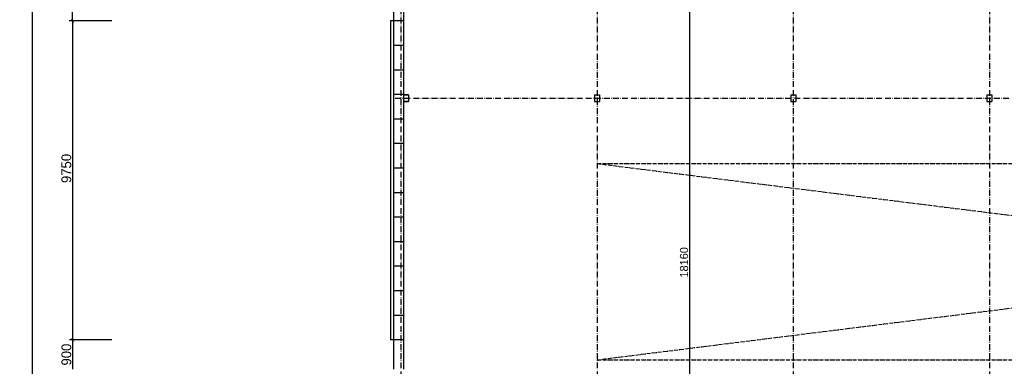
# Model space of a CAD drawing. Header units: millimetres. Extents: x -637441 to -130928, y -380379 to -53767.
# Tile 5 of 193: x -616111 to -585990, y -250166 to -239569. Entities that reach past the tile are written whole.
import ezdxf

# ---------------------------------------------------------------- set-up
doc = ezdxf.new("R2010")
doc.units = ezdxf.units.MM
doc.header["$LTSCALE"] = 10
for name, pattern in [('ACAD_ISO05W100', [34, 24, -3, 0.5, -3, 0.5, -3]), ('ACAD_ISO10W100', [18.5, 12, -3, 0.5, -3]), ('DASHDOT', [25.4, 12.7, -6.35, 0, -6.35])]:
    doc.linetypes.add(name, pattern=pattern)
doc.layers.add('CKKOTY', color=7, linetype='Continuous', lineweight=25)
for name, color, linetype in [('Kóty', 7, 'Continuous'), ('Osy', 1, 'DASHDOT'), ('SLABE', 7, 'Continuous'), ('SLABĚ', 7, 'Continuous'), ('Výplně otvorů', 7, 'Continuous'), ('ZDIVO', 6, 'Continuous')]:
    doc.layers.add(name, color=color, linetype=linetype)
doc.styles.add('TGV styl', font='txt')
doc.dimstyles.new('VNITŘEK 1-200', dxfattribs={"dimtxt": 250, "dimasz": 100, "dimexe": 100, "dimexo": 250, "dimgap": 40, "dimtad": 1, "dimdec": 0, "dimzin": 0, "dimdsep": 46, "dimtxsty": 'TGV styl', "dimblk1": 'ARCHTICK', "dimblk2": 'ARCHTICK', "dimsah": 1, "dimcen": 0.09, "dimclrd": 256, "dimclre": 256, "dimclrt": 220, "dimadec": 0, "dimazin": 0, "dimtfac": 1, "dimtdec": 0, "dimtofl": 0, "dimtmove": 2, "dimatfit": 3, "dimldrblk": 'ARCHTICK', "dimfxl": 150, "dimfxlon": 1, "dimtolj": 1, "dimtzin": 0, "dimarcsym": 0})
doc.dimstyles.new('VNĚJŠEK 1-100', dxfattribs={"dimtxt": 300, "dimasz": 100, "dimexe": 100, "dimexo": 250, "dimgap": 40, "dimtad": 1, "dimdec": 0, "dimzin": 0, "dimdsep": 46, "dimtxsty": 'TGV styl', "dimblk1": 'ARCHTICK', "dimblk2": 'ARCHTICK', "dimsah": 1, "dimcen": 0.09, "dimclrd": 256, "dimclre": 256, "dimclrt": 220, "dimadec": 0, "dimazin": 0, "dimtfac": 1, "dimtdec": 0, "dimtofl": 0, "dimtmove": 2, "dimatfit": 3, "dimldrblk": 'ARCHTICK', "dimfxl": 350, "dimfxlon": 1, "dimtolj": 1, "dimtzin": 0, "dimarcsym": 0})

# ---------------------------------------------------------------- blocks, each defined once
blk = doc.blocks.new('_ArchTick')
at = {"color": 0, "const_width": 0.15}
blk.add_lwpolyline([(-0.5, -0.5), (0.5, 0.5)], dxfattribs=at)
blk = doc.blocks.new('*D145')
at = {"layer": 'DEFPOINTS', "color": 0, "ltscale": 0.35}
for p in [(-611821, -237908), (-615724, -286848), (-604871, -286848)]:
    blk.add_point(p, dxfattribs=at)
at = {"layer": 'Kóty', "lineweight": -2, "ltscale": 0.35}
for p, q in [((-614524, -237908), (-615824, -237908)), ((-615724, -237908), (-615724, -286848)), ((-614524, -286848), (-615824, -286848))]:
    blk.add_line(p, q, dxfattribs=at)
at = {"layer": 'Kóty', "lineweight": -2, "ltscale": 0.35, "xscale": 100, "yscale": 100, "zscale": 100}
for p, rotation in [((-615724, -237908), 90), ((-615724, -286848), 270)]:
    blk.add_blockref('_ArchTick', p, dxfattribs=dict(at, rotation=rotation))
at = {"layer": 'Kóty', "color": 220, "ltscale": 0.35, "insert": (-615914, -262378), "char_height": 300, "attachment_point": 5, "rotation": 90, "style": 'TGV styl'}
blk.add_mtext('\\A1;48940', dxfattribs=at)
blk = doc.blocks.new('*D146')
at = {"layer": 'DEFPOINTS', "color": 0, "ltscale": 0.35}
for p in [(-614492, -237908), (-604671, -237908), (-604671, -239608)]:
    blk.add_point(p, dxfattribs=at)
at = {"layer": 'Kóty', "lineweight": -2, "ltscale": 0.35}
for p, q in [((-613292, -237908), (-614592, -237908)), ((-614492, -239608), (-614492, -237908)), ((-613292, -239608), (-614592, -239608))]:
    blk.add_line(p, q, dxfattribs=at)
at = {"layer": 'Kóty', "lineweight": -2, "ltscale": 0.35, "xscale": 100, "yscale": 100, "zscale": 100}
for p, rotation in [((-614492, -237908), 90), ((-614492, -239608), 270)]:
    blk.add_blockref('_ArchTick', p, dxfattribs=dict(at, rotation=rotation))
at = {"layer": 'Kóty', "color": 220, "ltscale": 0.35, "insert": (-614682, -238758), "char_height": 300, "attachment_point": 5, "rotation": 90, "style": 'TGV styl'}
blk.add_mtext('\\A1;1700', dxfattribs=at)
blk = doc.blocks.new('*D222')
at = {"layer": 'DEFPOINTS', "color": 0, "ltscale": 0.35}
for p in [(-596743, -237908), (-595621, -256068), (-592446, -256068)]:
    blk.add_point(p, dxfattribs=at)
at = {"layer": 'Kóty', "lineweight": -2, "ltscale": 0.35}
for p, q in [((-595771, -237908), (-595521, -237908)), ((-595621, -237908), (-595621, -256068)), ((-595471, -256068), (-595721, -256068))]:
    blk.add_line(p, q, dxfattribs=at)
at = {"layer": 'Kóty', "lineweight": -2, "ltscale": 0.35, "xscale": 100, "yscale": 100, "zscale": 100}
for p, rotation in [((-595621, -237908), 90), ((-595621, -256068), 270)]:
    blk.add_blockref('_ArchTick', p, dxfattribs=dict(at, rotation=rotation))
at = {"layer": 'Kóty', "color": 220, "ltscale": 0.35, "insert": (-595786, -246988), "char_height": 250, "attachment_point": 5, "rotation": 90, "style": 'TGV styl'}
blk.add_mtext('\\A1;18160', dxfattribs=at)
blk = doc.blocks.new('*D250')
at = {"layer": 'DEFPOINTS', "color": 0, "ltscale": 0.35}
for p in [(-604371, -237908), (-544521, -239083), (-544521, -239608)]:
    blk.add_point(p, dxfattribs=at)
at = {"layer": 'Kóty', "lineweight": -2, "ltscale": 0.35}
for p, q in [((-604371, -238933), (-604371, -239183)), ((-604371, -239083), (-544521, -239083)), ((-544521, -239233), (-544521, -238983))]:
    blk.add_line(p, q, dxfattribs=at)
at = {"layer": 'Kóty', "lineweight": -2, "ltscale": 0.35, "xscale": 100, "yscale": 100, "zscale": 100, "rotation": 180}
blk.add_blockref('_ArchTick', (-604371, -239083), dxfattribs=at)
at = {"layer": 'Kóty', "lineweight": -2, "ltscale": 0.35, "xscale": 100, "yscale": 100, "zscale": 100}
blk.add_blockref('_ArchTick', (-544521, -239083), dxfattribs=at)
at = {"layer": 'Kóty', "color": 220, "ltscale": 0.35, "insert": (-573799, -238915), "char_height": 250, "attachment_point": 5, "style": 'TGV styl'}
blk.add_mtext('\\A1;59850', dxfattribs=at)

msp = doc.modelspace()

# ---------------------------------------------------------------- linework, layer by layer
at = {"layer": 'CKKOTY', "color": 7}
msp.add_line((-614491.736, -239607.964), (-614491.736, -249357.964), dxfattribs=at)
at = {"layer": 'Kóty', "ltscale": 0.35}
for p, q in [((-613291.736, -249357.964), (-614591.736, -249357.964)), ((-614491.736, -249357.964), (-614491.736, -250257.964))]:
    msp.add_line(p, q, dxfattribs=at)
at = {"layer": 'Osy', "linetype": 'ACAD_ISO10W100', "ltscale": 1.5}
for p, q in [((-604446.228, -226457.964), (-604446.228, -256367.964)), ((-598446.228, -226457.964), (-598446.228, -256367.964)), ((-592446.228, -226457.964), (-592446.228, -256367.964)), ((-586446.228, -226457.964), (-586446.228, -256067.964)), ((-604621.228, -241967.964), (-544271.228, -241967.964))]:
    msp.add_line(p, q, dxfattribs=at)
at = {"layer": 'SLABE', "linetype": 'ACAD_ISO05W100', "ltscale": 0.5}
for p, q in [((-598446.228, -249967.964), (-550446.228, -243967.964)), ((-598446.228, -243967.964), (-550446.228, -249967.964)), ((-598446.228, -243967.964), (-550446.228, -243967.964)), ((-598446.228, -249967.964), (-550446.228, -249967.964))]:
    msp.add_line(p, q, dxfattribs=at)
at = {"layer": 'SLABĚ'}
for p, q in [((-604771.228, -239607.964), (-604771.228, -249357.964)), ((-604671.228, -239607.964), (-604771.228, -239607.964)), ((-604371.228, -241867.964), (-604371.228, -242067.964)), ((-604221.228, -241867.964), (-604371.228, -241867.964)), ((-604371.228, -241867.964), (-604371.228, -242067.964)), ((-604371.228, -241867.964), (-604221.228, -241867.964)), ((-604221.228, -241867.964), (-604221.228, -242067.964)), ((-604221.228, -241867.964), (-604221.228, -242067.964)), ((-598521.228, -241867.964), (-598521.228, -242067.964)), ((-598521.228, -241867.964), (-598371.228, -241867.964)), ((-598371.228, -241867.964), (-598371.228, -242067.964)), ((-592521.228, -241867.964), (-592521.228, -242067.964)), ((-592521.228, -241867.964), (-592371.228, -241867.964)), ((-592371.228, -241867.964), (-592371.228, -242067.964)), ((-586521.228, -241867.964), (-586521.228, -242067.964)), ((-586521.228, -241867.964), (-586371.228, -241867.964)), ((-586371.228, -241867.964), (-586371.228, -242067.964)), ((-604221.228, -242067.964), (-604371.228, -242067.964)), ((-604371.228, -242067.964), (-604221.228, -242067.964)), ((-598521.228, -242067.964), (-598371.228, -242067.964)), ((-592521.228, -242067.964), (-592371.228, -242067.964)), ((-586521.228, -242067.964), (-586371.228, -242067.964)), ((-604671.228, -249357.964), (-604771.228, -249357.964))]:
    msp.add_line(p, q, dxfattribs=at)
at = {"layer": 'Výplně otvorů', "lineweight": -3}
for p, q in [((-604671.228, -239607.964), (-604671.228, -249357.964)), ((-604371.228, -239607.964), (-604371.228, -249357.964)), ((-604371.228, -240357.964), (-604671.228, -240357.964)), ((-604371.228, -241107.964), (-604671.228, -241107.964)), ((-604371.228, -241857.964), (-604671.228, -241857.964)), ((-604371.228, -242607.964), (-604671.228, -242607.964)), ((-604371.228, -243357.964), (-604671.228, -243357.964)), ((-604371.228, -244107.964), (-604671.228, -244107.964)), ((-604371.228, -244857.964), (-604671.228, -244857.964)), ((-604371.228, -245607.964), (-604671.228, -245607.964)), ((-604371.228, -246357.964), (-604671.228, -246357.964)), ((-604371.228, -247107.964), (-604671.228, -247107.964)), ((-604371.228, -247857.964), (-604671.228, -247857.964)), ((-604371.228, -248607.964), (-604671.228, -248607.964))]:
    msp.add_line(p, q, dxfattribs=at)
at = {"layer": 'ZDIVO'}
for p, q in [((-604671.228, -237907.964), (-604671.228, -239607.964)), ((-604371.228, -238867.964), (-604371.228, -239607.964)), ((-604371.228, -239607.964), (-604671.228, -239607.964)), ((-604671.228, -249357.964), (-604671.228, -250257.964)), ((-604371.228, -249357.964), (-604671.228, -249357.964)), ((-604371.228, -249357.964), (-604371.228, -250257.964))]:
    msp.add_line(p, q, dxfattribs=at)

# ---------------------------------------------------------------- block references
at = {"layer": 'Kóty', "ltscale": 0.35, "xscale": 100, "yscale": 100, "zscale": 100, "rotation": 90}
msp.add_blockref('_ArchTick', (-614491.736, -249357.964), dxfattribs=at)

# ---------------------------------------------------------------- texts
at = {"layer": 'Kóty', "color": 220, "ltscale": 0.35, "char_height": 300, "attachment_point": 5, "rotation": 90, "style": 'TGV styl'}
for s, insert in [('\\A1;9750', (-614681.736, -244117.105)), ('\\A1;900', (-614681.736, -249807.964))]:
    msp.add_mtext(s, dxfattribs=dict(at, insert=insert))

# ---------------------------------------------------------------- dimensions: what is measured, and where the dimension line sits
at = {"layer": 'Kóty', "ltscale": 0.35}
for base, p1, p2, picture, middle in [((-615723.668, -286847.964), (-611821.228, -237907.964), (-604871.228, -286847.964), '*D145', (-615913.668, -262377.964)), ((-614491.736, -237907.964), (-604671.228, -239607.964), (-604671.228, -237907.964), '*D146', (-614681.736, -238757.964))]:
    dim = msp.add_linear_dim(base=base, p1=p1, p2=p2, angle=90, dimstyle='VNĚJŠEK 1-100', override={"dimtxt": 300, "dimfxl": 1200}, dxfattribs=at)
    dim.commit()
    dim.dimension.update_dxf_attribs({"geometry": picture, "text_midpoint": middle})
dim = msp.add_linear_dim(base=(-544521.228, -239083.03), p1=(-604371.228, -237907.964), p2=(-544521.228, -239607.964), dimstyle='VNITŘEK 1-200', dxfattribs=at)
dim.commit()
dim.dimension.update_dxf_attribs({"geometry": '*D250', "text_midpoint": (-573798.904, -238915.387), "dimtype": 160})
dim = msp.add_linear_dim(base=(-595621.228, -256067.964), p1=(-596742.875, -237907.964), p2=(-592446.228, -256067.964), angle=90, dimstyle='VNITŘEK 1-200', dxfattribs=at)
dim.commit()
dim.dimension.update_dxf_attribs({"geometry": '*D222', "text_midpoint": (-595786.228, -246987.964)})

doc.saveas('drawing.dxf')
